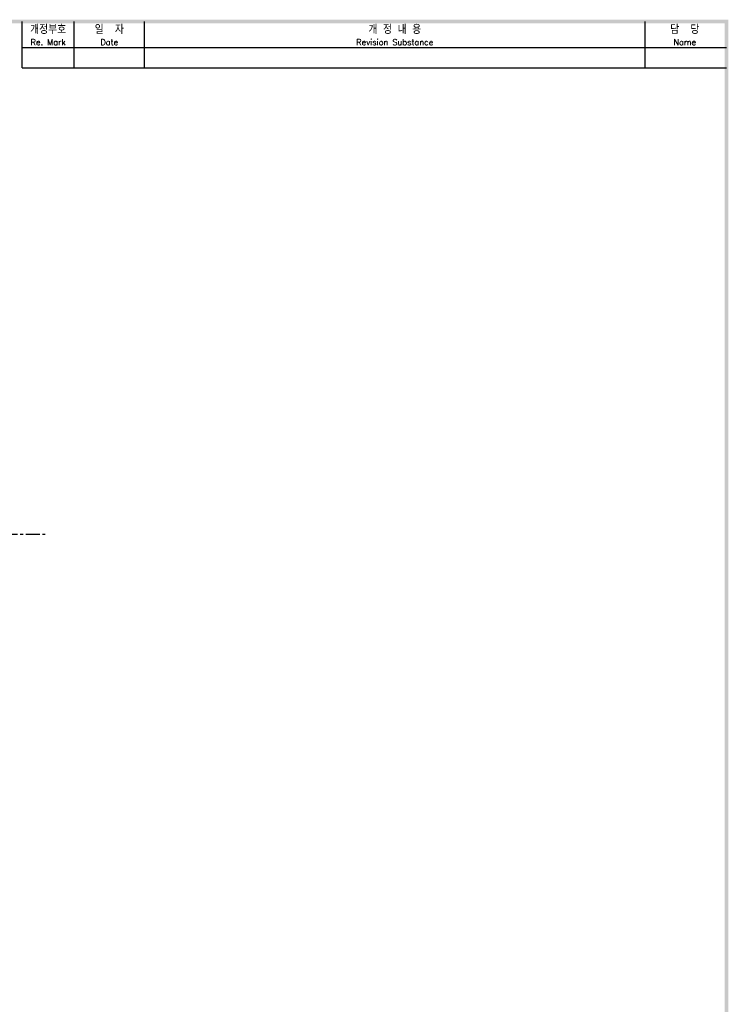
# Model space of a CAD drawing. Extents: x -2322 to 2710, y -907 to 1800.
# Tile 23 of 23: x -422 to 151, y 993 to 1790. Entities that reach past the tile are written whole.
import ezdxf

# ---------------------------------------------------------------- set-up
doc = ezdxf.new("R2010")
doc.units = 0
doc.header["$LTSCALE"] = 3
doc.header["$MEASUREMENT"] = 0
doc.linetypes.add('CENTER', pattern=[2, 1.25, -0.25, 0.25, -0.25])
for name, color, linetype in [('cen', 1, 'CENTER'), ('di', 3, 'CONTINUOUS'), ('dimtaxt', 3, 'CONTINUOUS'), ('dwg', 7, 'CONTINUOUS'), ('text', 3, 'CONTINUOUS')]:
    doc.layers.add(name, color=color, linetype=linetype)
doc.styles.get("Standard").update_dxf_attribs({"font": 'romans.shx', "height": 4, "bigfont": 'ghs.shx'})

msp = doc.modelspace()

# ---------------------------------------------------------------- linework, layer by layer
at = {"layer": 'cen', "ltscale": 3}
msp.add_line((-579.173, 1373.184), (-401.515, 1373.184), dxfattribs=at)
at = {"layer": 'dimtaxt'}
for p, q in [((-378.112, 1750.787), (-378.112, 1788.287)), ((-321.112, 1750.787), (-321.112, 1788.287)), ((84.022, 1750.787), (84.022, 1788.287)), ((-420.112, 1767.287), (149.888, 1767.287)), ((-420.112, 1750.787), (149.888, 1750.787))]:
    msp.add_line(p, q, dxfattribs=at)
at = {"layer": 'dwg'}
for points in [[(-2296.612, 1789.787), (-2293.612, 1786.787), (151.388, 1789.787), (148.388, 1786.787)], [(151.388, 1789.787), (148.388, 1786.787), (151.388, 67.787), (148.388, 70.787)]]:
    msp.add_trace(points, dxfattribs=at)
at = {"layer": 'text'}
msp.add_line((-420.112, 1750.787), (-420.112, 1788.287), dxfattribs=at)

# ---------------------------------------------------------------- texts
at = {"layer": 'di', "attachment_point": 5}
for s, insert, char_height, width in [('개정부호\\P{\\H0.72727x;Re. Mark}', (-399.112, 1777.037), 6.6, 42), ('{\\H1.1x;일  자}\\P{\\H0.8x;Date}', (-349.612, 1777.037), 6, 57), ('{\\H1.1x;개 정 내 용\\P\\H0.72727x;Revision Substance}', (-118.545, 1777.037), 6, 405.13403), ('담  당\\P{\\H0.72727x;Name}', (116.205, 1777.037), 6.6, 64.36597)]:
    msp.add_mtext(s, dxfattribs=dict(at, insert=insert, char_height=char_height, width=width))

doc.saveas('drawing.dxf')
